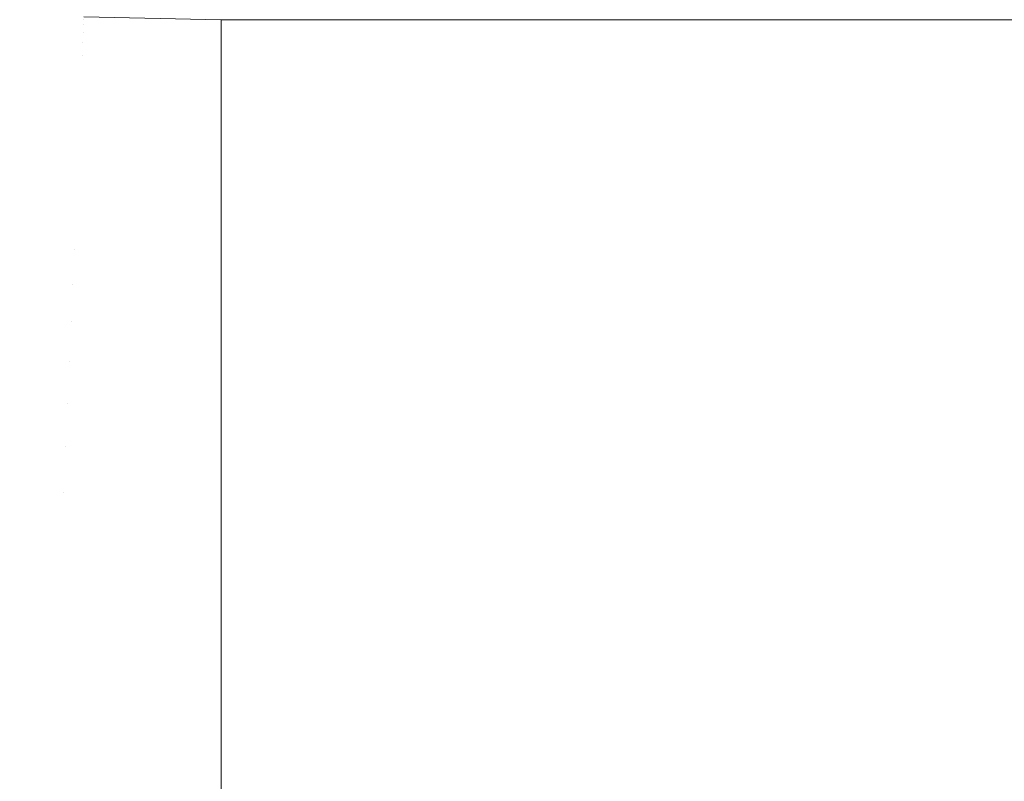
# Model space of a CAD drawing. Header units: centimetres. Extents: x -26 to 27.3, y 37.2 to 39.
# Tile 114 of 256: x -7.8722 to -7.8113, y 37.4531 to 37.5001. Entities that reach past the tile are written whole.
import ezdxf

# ---------------------------------------------------------------- set-up
doc = ezdxf.new("R2010")
doc.units = ezdxf.units.CM
doc.header["$LTSCALE"] = 2.54
doc.layers.add('Lucido design-1', color=7, linetype='Continuous')

# ---------------------------------------------------------------- blocks, each defined once
blk = doc.blocks.new('Gruppo-6-1')
at = {"color": 7, "linetype": 'Continuous', "lineweight": 9}
for points in [[(-25.859734, 38.900112, -349.282667), (-25.859734, 37.300112, -349.282667), (27.240266, 37.300112, -349.282667), (27.240266, 38.900112, -349.282667)], [(-25.859734, 38.900112, -373.24943), (-25.859734, 37.300112, -373.24943), (27.240266, 37.300112, -373.24943), (27.240266, 38.900112, -373.24943)], [(9.240266, 37.500112, -349.982667), (-7.859734, 37.500112, -349.982667), (-7.859734, 37.500112, -349.782667), (9.240266, 37.500112, -349.782667)], [(9.240266, 37.500112, -373.94943), (-7.859734, 37.500112, -373.94943), (-7.859734, 37.500112, -373.74943), (9.240266, 37.500112, -373.74943)]]:
    blk.add_3dface(points, dxfattribs=at)
for points, invisible_edges in [([(-7.868243, 37.499797, -349.992612), (-7.876737, 37.500339, -349.992612), (-7.87671, 37.500655, -349.988627), (-7.868229, 37.500115, -349.988627)], 15), ([(-7.868243, 37.499797, -373.959375), (-7.876737, 37.500339, -373.959375), (-7.87671, 37.500655, -373.95539), (-7.868229, 37.500115, -373.95539)], 15), ([(-7.868263, 37.49932, -349.996586), (-7.876777, 37.499863, -349.996586), (-7.876737, 37.500339, -349.992612), (-7.868243, 37.499797, -349.992612)], 15), ([(-7.868263, 37.49932, -373.963349), (-7.876777, 37.499863, -373.963349), (-7.876737, 37.500339, -373.959375), (-7.868243, 37.499797, -373.959375)], 15), ([(-7.868243, 37.499797, -349.992612), (-7.868229, 37.500115, -349.988627), (-7.859734, 37.499934, -349.988627), (-7.859734, 37.499714, -349.991381)], 11), ([(-7.868243, 37.499797, -373.959375), (-7.868229, 37.500115, -373.95539), (-7.859734, 37.499934, -373.95539), (-7.859734, 37.499714, -373.958144)], 11), ([(-7.868229, 37.500115, -349.988627), (-7.868223, 37.500273, -349.984639), (-7.859734, 37.500093, -349.984639), (-7.859734, 37.499998, -349.987028)], 11), ([(-7.868229, 37.500115, -373.95539), (-7.868223, 37.500273, -373.951402), (-7.859734, 37.500093, -373.951402), (-7.859734, 37.499998, -373.953791)], 11), ([(-7.859734, 37.499998, -349.987028), (-7.859734, 37.499934, -349.988627), (-7.868229, 37.500115, -349.988627)], 10), ([(-7.859734, 37.499998, -373.953791), (-7.859734, 37.499934, -373.95539), (-7.868229, 37.500115, -373.95539)], 10), ([(-7.859734, 37.500093, -349.984639), (-7.868223, 37.500273, -349.984639), (-7.868222, 37.500292, -349.982667), (-7.859734, 37.500112, -349.982667)], 3), ([(-7.859734, 37.500093, -373.951402), (-7.868223, 37.500273, -373.951402), (-7.868222, 37.500292, -373.94943), (-7.859734, 37.500112, -373.94943)], 3), ([(9.240266, 37.500113, -373.748885), (9.240266, 37.500112, -373.74943), (-7.859734, 37.500112, -373.74943), (-7.859734, 37.500113, -373.748885)], 8), ([(-7.859734, 37.500093, -349.984639), (-7.859734, 37.500112, -349.982667), (9.240266, 37.500112, -349.982667), (9.240266, 37.500093, -349.984639)], 8), ([(-7.859734, 37.500093, -373.951402), (-7.859734, 37.500112, -373.94943), (9.240266, 37.500112, -373.94943), (9.240266, 37.500093, -373.951402)], 8), ([(9.240266, 37.500093, -349.984639), (9.240266, 37.499998, -349.987028), (-7.859734, 37.499998, -349.987028), (-7.859734, 37.500093, -349.984639)], 10), ([(9.240266, 37.500093, -373.951402), (9.240266, 37.499998, -373.953791), (-7.859734, 37.499998, -373.953791), (-7.859734, 37.500093, -373.951402)], 10), ([(-7.859734, 37.499934, -349.988627), (-7.859734, 37.499998, -349.987028), (9.240266, 37.499998, -349.987028), (9.240266, 37.499934, -349.988627)], 10), ([(-7.859734, 37.499934, -373.95539), (-7.859734, 37.499998, -373.953791), (9.240266, 37.499998, -373.953791), (9.240266, 37.499934, -373.95539)], 10), ([(9.240266, 37.499934, -349.988627), (9.240266, 37.499714, -349.991381), (-7.859734, 37.499714, -349.991381), (-7.859734, 37.499934, -349.988627)], 10), ([(9.240266, 37.499934, -373.95539), (9.240266, 37.499714, -373.958144), (-7.859734, 37.499714, -373.958144), (-7.859734, 37.499934, -373.95539)], 10), ([(-7.86829, 37.498683, -350.000543), (-7.876831, 37.499227, -350.000543), (-7.876777, 37.499863, -349.996586), (-7.868263, 37.49932, -349.996586)], 15), ([(-7.86829, 37.498683, -373.967306), (-7.876831, 37.499227, -373.967306), (-7.876777, 37.499863, -373.963349), (-7.868263, 37.49932, -373.963349)], 15), ([(-7.86829, 37.498683, -350.000543), (-7.868263, 37.49932, -349.996586), (-7.859734, 37.499139, -349.996586), (-7.859734, 37.498584, -350.00003)], 11), ([(-7.86829, 37.498683, -373.967306), (-7.868263, 37.49932, -373.963349), (-7.859734, 37.499139, -373.963349), (-7.859734, 37.498584, -373.966793)], 11), ([(-7.868263, 37.49932, -349.996586), (-7.868243, 37.499797, -349.992612), (-7.859734, 37.499616, -349.992612), (-7.859734, 37.499243, -349.995718)], 11), ([(-7.868263, 37.49932, -373.963349), (-7.868243, 37.499797, -373.959375), (-7.859734, 37.499616, -373.959375), (-7.859734, 37.499243, -373.962481)], 11), ([(-7.859734, 37.499243, -349.995718), (-7.859734, 37.499139, -349.996586), (-7.868263, 37.49932, -349.996586)], 10), ([(-7.859734, 37.499243, -373.962481), (-7.859734, 37.499139, -373.963349), (-7.868263, 37.49932, -373.963349)], 10), ([(-7.859734, 37.499714, -349.991381), (-7.859734, 37.499616, -349.992612), (-7.868243, 37.499797, -349.992612)], 10), ([(-7.859734, 37.499714, -373.958144), (-7.859734, 37.499616, -373.959375), (-7.868243, 37.499797, -373.959375)], 10), ([(-7.859734, 37.499616, -349.992612), (-7.859734, 37.499714, -349.991381), (9.240266, 37.499714, -349.991381), (9.240266, 37.499616, -349.992612)], 10), ([(-7.859734, 37.499616, -373.959375), (-7.859734, 37.499714, -373.958144), (9.240266, 37.499714, -373.958144), (9.240266, 37.499616, -373.959375)], 10), ([(9.240266, 37.499616, -349.992612), (9.240266, 37.499243, -349.995718), (-7.859734, 37.499243, -349.995718), (-7.859734, 37.499616, -349.992612)], 10), ([(9.240266, 37.499616, -373.959375), (9.240266, 37.499243, -373.962481), (-7.859734, 37.499243, -373.962481), (-7.859734, 37.499616, -373.959375)], 10), ([(-7.868324, 37.497887, -350.004477), (-7.876899, 37.498434, -350.004477), (-7.876831, 37.499227, -350.000543), (-7.86829, 37.498683, -350.000543)], 15), ([(-7.868324, 37.497887, -373.97124), (-7.876899, 37.498434, -373.97124), (-7.876831, 37.499227, -373.967306), (-7.86829, 37.498683, -373.967306)], 15), ([(-7.859734, 37.499139, -349.996586), (-7.859734, 37.499243, -349.995718), (9.240266, 37.499243, -349.995718), (9.240266, 37.499139, -349.996586)], 10), ([(-7.859734, 37.499139, -373.963349), (-7.859734, 37.499243, -373.962481), (9.240266, 37.499243, -373.962481), (9.240266, 37.499139, -373.963349)], 10), ([(9.240266, 37.499139, -349.996586), (9.240266, 37.498584, -350.00003), (-7.859734, 37.498584, -350.00003), (-7.859734, 37.499139, -349.996586)], 10), ([(9.240266, 37.499139, -373.963349), (9.240266, 37.498584, -373.966793), (-7.859734, 37.498584, -373.966793), (-7.859734, 37.499139, -373.963349)], 10), ([(-7.868365, 37.496933, -350.00838), (-7.87698, 37.497482, -350.00838), (-7.876899, 37.498434, -350.004477), (-7.868324, 37.497887, -350.004477)], 15), ([(-7.868365, 37.496933, -373.975143), (-7.87698, 37.497482, -373.975143), (-7.876899, 37.498434, -373.97124), (-7.868324, 37.497887, -373.97124)], 15), ([(-7.868324, 37.497887, -350.004477), (-7.86829, 37.498683, -350.000543), (-7.859734, 37.498501, -350.000543), (-7.859734, 37.497738, -350.00431)], 11), ([(-7.868324, 37.497887, -373.97124), (-7.86829, 37.498683, -373.967306), (-7.859734, 37.498501, -373.967306), (-7.859734, 37.497738, -373.971073)], 11), ([(-7.859734, 37.498584, -350.00003), (-7.859734, 37.498501, -350.000543), (-7.86829, 37.498683, -350.000543)], 10), ([(-7.859734, 37.498584, -373.966793), (-7.859734, 37.498501, -373.967306), (-7.86829, 37.498683, -373.967306)], 10), ([(-7.859734, 37.498501, -350.000543), (-7.859734, 37.498584, -350.00003), (9.240266, 37.498584, -350.00003), (9.240266, 37.498501, -350.000543)], 10), ([(-7.859734, 37.498501, -373.967306), (-7.859734, 37.498584, -373.966793), (9.240266, 37.498584, -373.966793), (9.240266, 37.498501, -373.967306)], 10), ([(9.240266, 37.498501, -350.000543), (9.240266, 37.497738, -350.00431), (-7.859734, 37.497738, -350.00431), (-7.859734, 37.498501, -350.000543)], 10), ([(9.240266, 37.498501, -373.967306), (9.240266, 37.497738, -373.971073), (-7.859734, 37.497738, -373.971073), (-7.859734, 37.498501, -373.967306)], 10), ([(-7.868412, 37.495821, -350.012247), (-7.877074, 37.496374, -350.012247), (-7.87698, 37.497482, -350.00838), (-7.868365, 37.496933, -350.00838)], 15), ([(-7.868412, 37.495821, -373.97901), (-7.877074, 37.496374, -373.97901), (-7.87698, 37.497482, -373.975143), (-7.868365, 37.496933, -373.975143)], 15), ([(-7.859734, 37.49675, -350.00838), (-7.868365, 37.496933, -350.00838), (-7.868324, 37.497887, -350.004477), (-7.859734, 37.497705, -350.004477)], 7), ([(-7.859734, 37.49675, -373.975143), (-7.868365, 37.496933, -373.975143), (-7.868324, 37.497887, -373.97124), (-7.859734, 37.497705, -373.97124)], 7), ([(-7.859734, 37.497738, -350.00431), (-7.859734, 37.497705, -350.004477), (-7.868324, 37.497887, -350.004477)], 10), ([(-7.859734, 37.497738, -373.971073), (-7.859734, 37.497705, -373.97124), (-7.868324, 37.497887, -373.97124)], 10), ([(-7.859734, 37.497705, -350.004477), (-7.859734, 37.497738, -350.00431), (9.240266, 37.497738, -350.00431), (9.240266, 37.497705, -350.004477)], 10), ([(-7.859734, 37.497705, -373.97124), (-7.859734, 37.497738, -373.971073), (9.240266, 37.497738, -373.971073), (9.240266, 37.497705, -373.97124)], 10), ([(9.240266, 37.497705, -350.004477), (9.240266, 37.49675, -350.00838), (-7.859734, 37.49675, -350.00838), (-7.859734, 37.497705, -350.004477)], 10), ([(9.240266, 37.497705, -373.97124), (9.240266, 37.49675, -373.975143), (-7.859734, 37.49675, -373.975143), (-7.859734, 37.497705, -373.97124)], 10), ([(-7.859734, 37.496701, -350.008548), (-7.859734, 37.495637, -350.012247), (-7.868412, 37.495821, -350.012247), (-7.868365, 37.496933, -350.00838)], 14), ([(-7.859734, 37.496701, -373.975311), (-7.859734, 37.495637, -373.97901), (-7.868412, 37.495821, -373.97901), (-7.868365, 37.496933, -373.975143)], 14), ([(-7.868365, 37.496933, -350.00838), (-7.859734, 37.49675, -350.00838), (-7.859734, 37.496701, -350.008548)], 9), ([(-7.868365, 37.496933, -373.975143), (-7.859734, 37.49675, -373.975143), (-7.859734, 37.496701, -373.975311)], 9), ([(-7.868466, 37.494554, -350.01607), (-7.877182, 37.495109, -350.01607), (-7.877074, 37.496374, -350.012247), (-7.868412, 37.495821, -350.012247)], 15), ([(-7.868466, 37.494554, -373.982833), (-7.877182, 37.495109, -373.982833), (-7.877074, 37.496374, -373.97901), (-7.868412, 37.495821, -373.97901)], 15), ([(9.240266, 37.49675, -350.00838), (9.240266, 37.496701, -350.008548), (-7.859734, 37.496701, -350.008548), (-7.859734, 37.49675, -350.00838)], 10), ([(9.240266, 37.49675, -373.975143), (9.240266, 37.496701, -373.975311), (-7.859734, 37.496701, -373.975311), (-7.859734, 37.49675, -373.975143)], 10), ([(-7.859734, 37.495637, -350.012247), (-7.859734, 37.496701, -350.008548), (9.240266, 37.496701, -350.008548), (9.240266, 37.495637, -350.012247)], 10), ([(-7.859734, 37.495637, -373.97901), (-7.859734, 37.496701, -373.975311), (9.240266, 37.496701, -373.975311), (9.240266, 37.495637, -373.97901)], 10), ([(-7.859734, 37.495475, -350.012734), (-7.859734, 37.494368, -350.01607), (-7.868466, 37.494554, -350.01607), (-7.868412, 37.495821, -350.012247)], 14), ([(-7.859734, 37.495475, -373.979497), (-7.859734, 37.494368, -373.982833), (-7.868466, 37.494554, -373.982833), (-7.868412, 37.495821, -373.97901)], 14), ([(-7.868412, 37.495821, -350.012247), (-7.859734, 37.495637, -350.012247), (-7.859734, 37.495475, -350.012734)], 9), ([(-7.868412, 37.495821, -373.97901), (-7.859734, 37.495637, -373.97901), (-7.859734, 37.495475, -373.979497)], 9), ([(-7.868526, 37.493131, -350.019843), (-7.877303, 37.493691, -350.019843), (-7.877182, 37.495109, -350.01607), (-7.868466, 37.494554, -350.01607)], 15), ([(-7.868526, 37.493131, -373.986606), (-7.877303, 37.493691, -373.986606), (-7.877182, 37.495109, -373.982833), (-7.868466, 37.494554, -373.982833)], 15), ([(9.240266, 37.495637, -350.012247), (9.240266, 37.495475, -350.012734), (-7.859734, 37.495475, -350.012734), (-7.859734, 37.495637, -350.012247)], 10), ([(9.240266, 37.495637, -373.97901), (9.240266, 37.495475, -373.979497), (-7.859734, 37.495475, -373.979497), (-7.859734, 37.495637, -373.97901)], 10), ([(-7.859734, 37.494368, -350.01607), (-7.859734, 37.495475, -350.012734), (9.240266, 37.495475, -350.012734), (9.240266, 37.494368, -350.01607)], 10), ([(-7.859734, 37.494368, -373.982833), (-7.859734, 37.495475, -373.979497), (9.240266, 37.495475, -373.979497), (9.240266, 37.494368, -373.982833)], 10), ([(-7.859734, 37.494069, -350.016864), (-7.859734, 37.492945, -350.019843), (-7.868526, 37.493131, -350.019843), (-7.868466, 37.494554, -350.01607)], 14), ([(-7.859734, 37.494069, -373.983627), (-7.859734, 37.492945, -373.986606), (-7.868526, 37.493131, -373.986606), (-7.868466, 37.494554, -373.982833)], 14), ([(-7.868466, 37.494554, -350.01607), (-7.859734, 37.494368, -350.01607), (-7.859734, 37.494069, -350.016864)], 9), ([(-7.868466, 37.494554, -373.982833), (-7.859734, 37.494368, -373.982833), (-7.859734, 37.494069, -373.983627)], 9), ([(9.240266, 37.494368, -350.01607), (9.240266, 37.494069, -350.016864), (-7.859734, 37.494069, -350.016864), (-7.859734, 37.494368, -350.01607)], 10), ([(9.240266, 37.494368, -373.982833), (9.240266, 37.494069, -373.983627), (-7.859734, 37.494069, -373.983627), (-7.859734, 37.494368, -373.982833)], 10), ([(-7.859734, 37.492945, -350.019843), (-7.859734, 37.494069, -350.016864), (9.240266, 37.494069, -350.016864), (9.240266, 37.492945, -350.019843)], 10), ([(-7.859734, 37.492945, -373.986606), (-7.859734, 37.494069, -373.983627), (9.240266, 37.494069, -373.983627), (9.240266, 37.492945, -373.986606)], 10), ([(-7.868593, 37.491556, -350.02356), (-7.877436, 37.49212, -350.02356), (-7.877303, 37.493691, -350.019843), (-7.868526, 37.493131, -350.019843)], 15), ([(-7.868593, 37.491556, -373.990324), (-7.877436, 37.49212, -373.990324), (-7.877303, 37.493691, -373.986606), (-7.868526, 37.493131, -373.986606)], 15), ([(-7.859734, 37.492484, -350.020928), (-7.859734, 37.491368, -350.02356), (-7.868593, 37.491556, -350.02356), (-7.868526, 37.493131, -350.019843)], 14), ([(-7.859734, 37.492484, -373.987691), (-7.859734, 37.491368, -373.990324), (-7.868593, 37.491556, -373.990324), (-7.868526, 37.493131, -373.986606)], 14), ([(-7.868526, 37.493131, -350.019843), (-7.859734, 37.492945, -350.019843), (-7.859734, 37.492484, -350.020928)], 9), ([(-7.868526, 37.493131, -373.986606), (-7.859734, 37.492945, -373.986606), (-7.859734, 37.492484, -373.987691)], 9), ([(9.240266, 37.492945, -350.019843), (9.240266, 37.492484, -350.020928), (-7.859734, 37.492484, -350.020928), (-7.859734, 37.492945, -350.019843)], 10), ([(9.240266, 37.492945, -373.986606), (9.240266, 37.492484, -373.987691), (-7.859734, 37.492484, -373.987691), (-7.859734, 37.492945, -373.986606)], 10), ([(-7.868666, 37.489831, -350.027215), (-7.877583, 37.490399, -350.027215), (-7.877436, 37.49212, -350.02356), (-7.868593, 37.491556, -350.02356)], 15), ([(-7.868666, 37.489831, -373.993978), (-7.877583, 37.490399, -373.993978), (-7.877436, 37.49212, -373.990324), (-7.868593, 37.491556, -373.990324)], 15), ([(-7.859734, 37.491368, -350.02356), (-7.859734, 37.492484, -350.020928), (9.240266, 37.492484, -350.020928), (9.240266, 37.491368, -350.02356)], 10), ([(-7.859734, 37.491368, -373.990324), (-7.859734, 37.492484, -373.987691), (9.240266, 37.492484, -373.987691), (9.240266, 37.491368, -373.990324)], 10), ([(-7.859734, 37.490726, -350.02492), (-7.859734, 37.489641, -350.027215), (-7.868666, 37.489831, -350.027215), (-7.868593, 37.491556, -350.02356)], 14), ([(-7.859734, 37.490726, -373.991683), (-7.859734, 37.489641, -373.993978), (-7.868666, 37.489831, -373.993978), (-7.868593, 37.491556, -373.990324)], 14), ([(-7.868593, 37.491556, -350.02356), (-7.859734, 37.491368, -350.02356), (-7.859734, 37.490726, -350.02492)], 9), ([(-7.868593, 37.491556, -373.990324), (-7.859734, 37.491368, -373.990324), (-7.859734, 37.490726, -373.991683)], 9), ([(9.240266, 37.491368, -350.02356), (9.240266, 37.490726, -350.02492), (-7.859734, 37.490726, -350.02492), (-7.859734, 37.491368, -350.02356)], 10), ([(9.240266, 37.491368, -373.990324), (9.240266, 37.490726, -373.991683), (-7.859734, 37.490726, -373.991683), (-7.859734, 37.491368, -373.990324)], 10), ([(-7.868746, 37.487957, -350.030801), (-7.877742, 37.48853, -350.030801), (-7.877583, 37.490399, -350.027215), (-7.868666, 37.489831, -350.027215)], 15), ([(-7.868746, 37.487957, -373.997564), (-7.877742, 37.48853, -373.997564), (-7.877583, 37.490399, -373.993978), (-7.868666, 37.489831, -373.993978)], 15), ([(-7.859734, 37.489641, -350.027215), (-7.859734, 37.490726, -350.02492), (9.240266, 37.490726, -350.02492), (9.240266, 37.489641, -350.027215)], 10), ([(-7.859734, 37.489641, -373.993978), (-7.859734, 37.490726, -373.991683), (9.240266, 37.490726, -373.991683), (9.240266, 37.489641, -373.993978)], 10), ([(-7.859734, 37.488795, -350.028832), (-7.859734, 37.487765, -350.030801), (-7.868746, 37.487957, -350.030801), (-7.868666, 37.489831, -350.027215)], 14), ([(-7.859734, 37.488795, -373.995595), (-7.859734, 37.487765, -373.997564), (-7.868746, 37.487957, -373.997564), (-7.868666, 37.489831, -373.993978)], 14), ([(-7.868666, 37.489831, -350.027215), (-7.859734, 37.489641, -350.027215), (-7.859734, 37.488795, -350.028832)], 9), ([(-7.868666, 37.489831, -373.993978), (-7.859734, 37.489641, -373.993978), (-7.859734, 37.488795, -373.995595)], 9), ([(9.240266, 37.489641, -350.027215), (9.240266, 37.488795, -350.028832), (-7.859734, 37.488795, -350.028832), (-7.859734, 37.489641, -350.027215)], 10), ([(9.240266, 37.489641, -373.993978), (9.240266, 37.488795, -373.995595), (-7.859734, 37.488795, -373.995595), (-7.859734, 37.489641, -373.993978)], 10), ([(-7.868832, 37.485937, -350.034311), (-7.877913, 37.486516, -350.034311), (-7.877742, 37.48853, -350.030801), (-7.868746, 37.487957, -350.030801)], 15), ([(-7.868832, 37.485937, -374.001074), (-7.877913, 37.486516, -374.001074), (-7.877742, 37.48853, -373.997564), (-7.868746, 37.487957, -373.997564)], 15), ([(-7.859734, 37.487765, -350.030801), (-7.859734, 37.488795, -350.028832), (9.240266, 37.488795, -350.028832), (9.240266, 37.487765, -350.030801)], 10), ([(-7.859734, 37.487765, -373.997564), (-7.859734, 37.488795, -373.995595), (9.240266, 37.488795, -373.995595), (9.240266, 37.487765, -373.997564)], 10), ([(-7.868832, 37.485937, -350.034311), (-7.868746, 37.487957, -350.030801), (-7.859734, 37.487765, -350.030801), (-7.859734, 37.486697, -350.032656)], 11), ([(-7.868832, 37.485937, -374.001074), (-7.868746, 37.487957, -373.997564), (-7.859734, 37.487765, -373.997564), (-7.859734, 37.486697, -373.99942)], 11), ([(9.240266, 37.487765, -350.030801), (9.240266, 37.486697, -350.032656), (-7.859734, 37.486697, -350.032656), (-7.859734, 37.487765, -350.030801)], 10), ([(9.240266, 37.487765, -373.997564), (9.240266, 37.486697, -373.99942), (-7.859734, 37.486697, -373.99942), (-7.859734, 37.487765, -373.997564)], 10), ([(-7.868924, 37.483775, -350.037741), (-7.878097, 37.48436, -350.037741), (-7.877913, 37.486516, -350.034311), (-7.868832, 37.485937, -350.034311)], 15), ([(-7.868924, 37.483775, -374.004504), (-7.878097, 37.48436, -374.004504), (-7.877913, 37.486516, -374.001074), (-7.868832, 37.485937, -374.001074)], 15), ([(-7.859734, 37.486697, -350.032656), (-7.859734, 37.485744, -350.034311), (-7.868832, 37.485937, -350.034311)], 10), ([(-7.859734, 37.486697, -373.99942), (-7.859734, 37.485744, -374.001074), (-7.868832, 37.485937, -374.001074)], 10), ([(-7.859734, 37.485744, -350.034311), (-7.859734, 37.486697, -350.032656), (9.240266, 37.486697, -350.032656), (9.240266, 37.485744, -350.034311)], 10), ([(-7.859734, 37.485744, -374.001074), (-7.859734, 37.486697, -373.99942), (9.240266, 37.486697, -373.99942), (9.240266, 37.485744, -374.001074)], 10), ([(-7.868924, 37.483775, -350.037741), (-7.868832, 37.485937, -350.034311), (-7.859734, 37.485744, -350.034311), (-7.859734, 37.484435, -350.036386)], 11), ([(-7.868924, 37.483775, -374.004504), (-7.868832, 37.485937, -374.001074), (-7.859734, 37.485744, -374.001074), (-7.859734, 37.484435, -374.003149)], 11), ([(9.240266, 37.485744, -350.034311), (9.240266, 37.484435, -350.036386), (-7.859734, 37.484435, -350.036386), (-7.859734, 37.485744, -350.034311)], 10), ([(9.240266, 37.485744, -374.001074), (9.240266, 37.484435, -374.003149), (-7.859734, 37.484435, -374.003149), (-7.859734, 37.485744, -374.001074)], 10), ([(-7.869021, 37.481473, -350.041082), (-7.878292, 37.482065, -350.041082), (-7.878097, 37.48436, -350.037741), (-7.868924, 37.483775, -350.037741)], 15), ([(-7.869021, 37.481473, -374.007845), (-7.878292, 37.482065, -374.007845), (-7.878097, 37.48436, -374.004504), (-7.868924, 37.483775, -374.004504)], 15), ([(-7.859734, 37.484435, -350.036386), (-7.859734, 37.48358, -350.037741), (-7.868924, 37.483775, -350.037741)], 10), ([(-7.859734, 37.484435, -374.003149), (-7.859734, 37.48358, -374.004504), (-7.868924, 37.483775, -374.004504)], 10), ([(-7.859734, 37.48358, -350.037741), (-7.859734, 37.484435, -350.036386), (9.240266, 37.484435, -350.036386), (9.240266, 37.48358, -350.037741)], 10), ([(-7.859734, 37.48358, -374.004504), (-7.859734, 37.484435, -374.003149), (9.240266, 37.484435, -374.003149), (9.240266, 37.48358, -374.004504)], 10), ([(-7.869021, 37.481473, -350.041082), (-7.868924, 37.483775, -350.037741), (-7.859734, 37.48358, -350.037741), (-7.859734, 37.482012, -350.040014)], 11), ([(-7.869021, 37.481473, -374.007845), (-7.868924, 37.483775, -374.004504), (-7.859734, 37.48358, -374.004504), (-7.859734, 37.482012, -374.006777)], 11), ([(9.240266, 37.48358, -350.037741), (9.240266, 37.482012, -350.040014), (-7.859734, 37.482012, -350.040014), (-7.859734, 37.48358, -350.037741)], 10), ([(9.240266, 37.48358, -374.004504), (9.240266, 37.482012, -374.006777), (-7.859734, 37.482012, -374.006777), (-7.859734, 37.48358, -374.004504)], 10), ([(-7.869126, 37.478998, -350.044379), (-7.878502, 37.479596, -350.044379), (-7.878292, 37.482065, -350.041082), (-7.869021, 37.481473, -350.041082)], 15), ([(-7.869126, 37.478998, -374.011142), (-7.878502, 37.479596, -374.011142), (-7.878292, 37.482065, -374.007845), (-7.869021, 37.481473, -374.007845)], 15), ([(-7.859734, 37.482012, -350.040014), (-7.859734, 37.481276, -350.041082), (-7.869021, 37.481473, -350.041082)], 10), ([(-7.859734, 37.482012, -374.006777), (-7.859734, 37.481276, -374.007845), (-7.869021, 37.481473, -374.007845)], 10), ([(-7.859734, 37.481276, -350.041082), (-7.859734, 37.482012, -350.040014), (9.240266, 37.482012, -350.040014), (9.240266, 37.481276, -350.041082)], 10), ([(-7.859734, 37.481276, -374.007845), (-7.859734, 37.482012, -374.006777), (9.240266, 37.482012, -374.006777), (9.240266, 37.481276, -374.007845)], 10), ([(-7.869126, 37.478998, -350.044379), (-7.869021, 37.481473, -350.041082), (-7.859734, 37.481276, -350.041082), (-7.859734, 37.479434, -350.043533)], 11), ([(-7.869126, 37.478998, -374.011142), (-7.869021, 37.481473, -374.007845), (-7.859734, 37.481276, -374.007845), (-7.859734, 37.479434, -374.010296)], 11), ([(9.240266, 37.481276, -350.041082), (9.240266, 37.479434, -350.043533), (-7.859734, 37.479434, -350.043533), (-7.859734, 37.481276, -350.041082)], 10), ([(9.240266, 37.481276, -374.007845), (9.240266, 37.479434, -374.010296), (-7.859734, 37.479434, -374.010296), (-7.859734, 37.481276, -374.007845)], 10), ([(-7.869236, 37.476426, -350.047528), (-7.878721, 37.477031, -350.047528), (-7.878502, 37.479596, -350.044379), (-7.869126, 37.478998, -350.044379)], 15), ([(-7.869236, 37.476426, -374.014291), (-7.878721, 37.477031, -374.014291), (-7.878502, 37.479596, -374.011142), (-7.869126, 37.478998, -374.011142)], 15), ([(-7.859734, 37.479434, -350.043533), (-7.859734, 37.478799, -350.044379), (-7.869126, 37.478998, -350.044379)], 10), ([(-7.859734, 37.479434, -374.010296), (-7.859734, 37.478799, -374.011142), (-7.869126, 37.478998, -374.011142)], 10), ([(-7.859734, 37.478799, -350.044379), (-7.859734, 37.479434, -350.043533), (9.240266, 37.479434, -350.043533), (9.240266, 37.478799, -350.044379)], 10), ([(-7.859734, 37.478799, -374.011142), (-7.859734, 37.479434, -374.010296), (9.240266, 37.479434, -374.010296), (9.240266, 37.478799, -374.011142)], 10), ([(-7.869236, 37.476426, -350.047528), (-7.869126, 37.478998, -350.044379), (-7.859734, 37.478799, -350.044379), (-7.859734, 37.476707, -350.046937)], 11), ([(-7.869236, 37.476426, -374.014291), (-7.869126, 37.478998, -374.011142), (-7.859734, 37.478799, -374.011142), (-7.859734, 37.476707, -374.013701)], 11), ([(9.240266, 37.478799, -350.044379), (9.240266, 37.476707, -350.046937), (-7.859734, 37.476707, -350.046937), (-7.859734, 37.478799, -350.044379)], 10), ([(9.240266, 37.478799, -374.011142), (9.240266, 37.476707, -374.013701), (-7.859734, 37.476707, -374.013701), (-7.859734, 37.478799, -374.011142)], 10), ([(-7.869351, 37.473725, -350.050572), (-7.87895, 37.474337, -350.050572), (-7.878721, 37.477031, -350.047528), (-7.869236, 37.476426, -350.047528)], 15), ([(-7.869351, 37.473725, -374.017335), (-7.87895, 37.474337, -374.017335), (-7.878721, 37.477031, -374.014291), (-7.869236, 37.476426, -374.014291)], 15), ([(-7.869351, 37.473725, -350.050572), (-7.869236, 37.476426, -350.047528), (-7.859734, 37.476224, -350.047528), (-7.859734, 37.473833, -350.05022)], 11), ([(-7.869351, 37.473725, -374.017335), (-7.869236, 37.476426, -374.014291), (-7.859734, 37.476224, -374.014291), (-7.859734, 37.473833, -374.016983)], 11), ([(-7.859734, 37.476707, -350.046937), (-7.859734, 37.476224, -350.047528), (-7.869236, 37.476426, -350.047528)], 10), ([(-7.859734, 37.476707, -374.013701), (-7.859734, 37.476224, -374.014291), (-7.869236, 37.476426, -374.014291)], 10), ([(-7.859734, 37.476224, -350.047528), (-7.859734, 37.476707, -350.046937), (9.240266, 37.476707, -350.046937), (9.240266, 37.476224, -350.047528)], 10), ([(-7.859734, 37.476224, -374.014291), (-7.859734, 37.476707, -374.013701), (9.240266, 37.476707, -374.013701), (9.240266, 37.476224, -374.014291)], 10), ([(9.240266, 37.476224, -350.047528), (9.240266, 37.473833, -350.05022), (-7.859734, 37.473833, -350.05022), (-7.859734, 37.476224, -350.047528)], 10), ([(9.240266, 37.476224, -374.014291), (9.240266, 37.473833, -374.016983), (-7.859734, 37.473833, -374.016983), (-7.859734, 37.476224, -374.014291)], 10), ([(-7.869471, 37.4709, -350.053507), (-7.87919, 37.471519, -350.053507), (-7.87895, 37.474337, -350.050572), (-7.869351, 37.473725, -350.050572)], 15), ([(-7.869471, 37.4709, -374.02027), (-7.87919, 37.471519, -374.02027), (-7.87895, 37.474337, -374.017335), (-7.869351, 37.473725, -374.017335)], 15), ([(-7.859734, 37.473833, -350.05022), (-7.859734, 37.473521, -350.050572), (-7.869351, 37.473725, -350.050572)], 10), ([(-7.859734, 37.473833, -374.016983), (-7.859734, 37.473521, -374.017335), (-7.869351, 37.473725, -374.017335)], 10), ([(-7.859734, 37.473521, -350.050572), (-7.859734, 37.473833, -350.05022), (9.240266, 37.473833, -350.05022), (9.240266, 37.473521, -350.050572)], 10), ([(-7.859734, 37.473521, -374.017335), (-7.859734, 37.473833, -374.016983), (9.240266, 37.473833, -374.016983), (9.240266, 37.473521, -374.017335)], 10), ([(-7.869471, 37.4709, -350.053507), (-7.869351, 37.473725, -350.050572), (-7.859734, 37.473521, -350.050572), (-7.859734, 37.47082, -350.053375)], 11), ([(-7.869471, 37.4709, -374.02027), (-7.869351, 37.473725, -374.017335), (-7.859734, 37.473521, -374.017335), (-7.859734, 37.47082, -374.020138)], 11), ([(9.240266, 37.473521, -350.050572), (9.240266, 37.47082, -350.053375), (-7.859734, 37.47082, -350.053375), (-7.859734, 37.473521, -350.050572)], 10), ([(9.240266, 37.473521, -374.017335), (9.240266, 37.47082, -374.020138), (-7.859734, 37.47082, -374.020138), (-7.859734, 37.473521, -374.017335)], 10), ([(-7.869596, 37.467954, -350.056326), (-7.87944, 37.468582, -350.056326), (-7.87919, 37.471519, -350.053507), (-7.869471, 37.4709, -350.053507)], 15), ([(-7.869596, 37.467954, -374.02309), (-7.87944, 37.468582, -374.02309), (-7.87919, 37.471519, -374.02027), (-7.869471, 37.4709, -374.02027)], 15), ([(-7.859734, 37.467745, -350.056326), (-7.869596, 37.467954, -350.056326), (-7.869471, 37.4709, -350.053507), (-7.859734, 37.470693, -350.053507)], 7), ([(-7.859734, 37.467745, -374.02309), (-7.869596, 37.467954, -374.02309), (-7.869471, 37.4709, -374.02027), (-7.859734, 37.470693, -374.02027)], 7), ([(-7.859734, 37.47082, -350.053375), (-7.859734, 37.470693, -350.053507), (-7.869471, 37.4709, -350.053507)], 10), ([(-7.859734, 37.47082, -374.020138), (-7.859734, 37.470693, -374.02027), (-7.869471, 37.4709, -374.02027)], 10), ([(-7.859734, 37.470693, -350.053507), (-7.859734, 37.47082, -350.053375), (9.240266, 37.47082, -350.053375), (9.240266, 37.470693, -350.053507)], 10), ([(-7.859734, 37.470693, -374.02027), (-7.859734, 37.47082, -374.020138), (9.240266, 37.47082, -374.020138), (9.240266, 37.470693, -374.02027)], 10), ([(9.240266, 37.470693, -350.053507), (9.240266, 37.467745, -350.056326), (-7.859734, 37.467745, -350.056326), (-7.859734, 37.470693, -350.053507)], 10), ([(-7.859734, 37.467745, -374.02309), (-7.859734, 37.470693, -374.02027), (9.240266, 37.470693, -374.02027), (9.240266, 37.467745, -374.02309)], 10), ([(-7.869726, 37.464894, -350.059026), (-7.8797, 37.46553, -350.059026), (-7.87944, 37.468582, -350.056326), (-7.869596, 37.467954, -350.056326)], 15), ([(-7.869726, 37.464894, -374.025789), (-7.8797, 37.46553, -374.025789), (-7.87944, 37.468582, -374.02309), (-7.869596, 37.467954, -374.02309)], 15), ([(-7.859734, 37.46767, -350.056393), (-7.859734, 37.464682, -350.059026), (-7.869726, 37.464894, -350.059026), (-7.869596, 37.467954, -350.056326)], 14), ([(-7.859734, 37.46767, -374.023156), (-7.859734, 37.464682, -374.025789), (-7.869726, 37.464894, -374.025789), (-7.869596, 37.467954, -374.02309)], 14), ([(-7.869596, 37.467954, -350.056326), (-7.859734, 37.467745, -350.056326), (-7.859734, 37.46767, -350.056393)], 9), ([(-7.869596, 37.467954, -374.02309), (-7.859734, 37.467745, -374.02309), (-7.859734, 37.46767, -374.023156)], 9), ([(9.240266, 37.467745, -350.056326), (9.240266, 37.46767, -350.056393), (-7.859734, 37.46767, -350.056393), (-7.859734, 37.467745, -350.056326)], 10), ([(9.240266, 37.467745, -374.02309), (9.240266, 37.46767, -374.023156), (-7.859734, 37.46767, -374.023156), (-7.859734, 37.467745, -374.02309)], 10), ([(-7.859734, 37.464682, -350.059026), (-7.859734, 37.46767, -350.056393), (9.240266, 37.46767, -350.056393), (9.240266, 37.464682, -350.059026)], 10), ([(-7.859734, 37.464682, -374.025789), (-7.859734, 37.46767, -374.023156), (9.240266, 37.46767, -374.023156), (9.240266, 37.464682, -374.025789)], 10), ([(-7.86986, 37.461723, -350.061601), (-7.879969, 37.462367, -350.061601), (-7.8797, 37.46553, -350.059026), (-7.869726, 37.464894, -350.059026)], 15), ([(-7.86986, 37.461723, -374.028364), (-7.879969, 37.462367, -374.028364), (-7.8797, 37.46553, -374.025789), (-7.869726, 37.464894, -374.025789)], 15), ([(-7.859734, 37.464386, -350.059266), (-7.859734, 37.461508, -350.061601), (-7.86986, 37.461723, -350.061601), (-7.869726, 37.464894, -350.059026)], 14), ([(-7.859734, 37.464386, -374.026029), (-7.859734, 37.461508, -374.028364), (-7.86986, 37.461723, -374.028364), (-7.869726, 37.464894, -374.025789)], 14), ([(-7.869726, 37.464894, -350.059026), (-7.859734, 37.464682, -350.059026), (-7.859734, 37.464386, -350.059266)], 9), ([(-7.869726, 37.464894, -374.025789), (-7.859734, 37.464682, -374.025789), (-7.859734, 37.464386, -374.026029)], 9), ([(9.240266, 37.464682, -350.059026), (9.240266, 37.464386, -350.059266), (-7.859734, 37.464386, -350.059266), (-7.859734, 37.464682, -350.059026)], 10), ([(9.240266, 37.464682, -374.025789), (9.240266, 37.464386, -374.026029), (-7.859734, 37.464386, -374.026029), (-7.859734, 37.464682, -374.025789)], 10), ([(-7.859734, 37.461508, -350.061601), (-7.859734, 37.464386, -350.059266), (9.240266, 37.464386, -350.059266), (9.240266, 37.461508, -350.061601)], 10), ([(-7.859734, 37.461508, -374.028364), (-7.859734, 37.464386, -374.026029), (9.240266, 37.464386, -374.026029), (9.240266, 37.461508, -374.028364)], 10), ([(-7.87, 37.458446, -350.064046), (-7.880247, 37.459099, -350.064046), (-7.879969, 37.462367, -350.061601), (-7.86986, 37.461723, -350.061601)], 15), ([(-7.87, 37.458446, -374.030809), (-7.880247, 37.459099, -374.030809), (-7.879969, 37.462367, -374.028364), (-7.86986, 37.461723, -374.028364)], 15), ([(-7.859734, 37.460981, -350.061993), (-7.859734, 37.458228, -350.064046), (-7.87, 37.458446, -350.064046), (-7.86986, 37.461723, -350.061601)], 14), ([(-7.859734, 37.460981, -374.028756), (-7.859734, 37.458228, -374.030809), (-7.87, 37.458446, -374.030809), (-7.86986, 37.461723, -374.028364)], 14), ([(-7.86986, 37.461723, -350.061601), (-7.859734, 37.461508, -350.061601), (-7.859734, 37.460981, -350.061993)], 9), ([(-7.86986, 37.461723, -374.028364), (-7.859734, 37.461508, -374.028364), (-7.859734, 37.460981, -374.028756)], 9), ([(9.240266, 37.461508, -350.061601), (9.240266, 37.460981, -350.061993), (-7.859734, 37.460981, -350.061993), (-7.859734, 37.461508, -350.061601)], 10), ([(9.240266, 37.461508, -374.028364), (9.240266, 37.460981, -374.028756), (-7.859734, 37.460981, -374.028756), (-7.859734, 37.461508, -374.028364)], 10), ([(-7.859734, 37.458228, -350.064046), (-7.859734, 37.460981, -350.061993), (9.240266, 37.460981, -350.061993), (9.240266, 37.458228, -350.064046)], 10), ([(-7.859734, 37.458228, -374.030809), (-7.859734, 37.460981, -374.028756), (9.240266, 37.460981, -374.028756), (9.240266, 37.458228, -374.030809)], 10), ([(-7.870143, 37.455069, -350.066356), (-7.880534, 37.455732, -350.066356), (-7.880247, 37.459099, -350.064046), (-7.87, 37.458446, -350.064046)], 15), ([(-7.870143, 37.455069, -374.033119), (-7.880534, 37.455732, -374.033119), (-7.880247, 37.459099, -374.030809), (-7.87, 37.458446, -374.030809)], 15), ([(-7.859734, 37.457461, -350.06457), (-7.859734, 37.454848, -350.066356), (-7.870143, 37.455069, -350.066356), (-7.87, 37.458446, -350.064046)], 14), ([(-7.859734, 37.457461, -374.031333), (-7.859734, 37.454848, -374.033119), (-7.870143, 37.455069, -374.033119), (-7.87, 37.458446, -374.030809)], 14), ([(-7.87, 37.458446, -350.064046), (-7.859734, 37.458228, -350.064046), (-7.859734, 37.457461, -350.06457)], 9), ([(-7.87, 37.458446, -374.030809), (-7.859734, 37.458228, -374.030809), (-7.859734, 37.457461, -374.031333)], 9), ([(9.240266, 37.458228, -350.064046), (9.240266, 37.457461, -350.06457), (-7.859734, 37.457461, -350.06457), (-7.859734, 37.458228, -350.064046)], 10), ([(9.240266, 37.458228, -374.030809), (9.240266, 37.457461, -374.031333), (-7.859734, 37.457461, -374.031333), (-7.859734, 37.458228, -374.030809)], 10), ([(-7.859734, 37.454848, -350.066356), (-7.859734, 37.457461, -350.06457), (9.240266, 37.457461, -350.06457), (9.240266, 37.454848, -350.066356)], 10), ([(-7.859734, 37.454848, -374.033119), (-7.859734, 37.457461, -374.031333), (9.240266, 37.457461, -374.031333), (9.240266, 37.454848, -374.033119)], 10), ([(-7.87029, 37.451597, -350.068529), (-7.880828, 37.452269, -350.068529), (-7.880534, 37.455732, -350.066356), (-7.870143, 37.455069, -350.066356)], 15), ([(-7.87029, 37.451597, -374.035292), (-7.880828, 37.452269, -374.035292), (-7.880534, 37.455732, -374.033119), (-7.870143, 37.455069, -374.033119)], 15), ([(-7.859734, 37.453833, -350.066991), (-7.859734, 37.451373, -350.068529), (-7.87029, 37.451597, -350.068529), (-7.870143, 37.455069, -350.066356)], 14), ([(-7.859734, 37.453833, -374.033754), (-7.859734, 37.451373, -374.035292), (-7.87029, 37.451597, -374.035292), (-7.870143, 37.455069, -374.033119)], 14), ([(-7.870143, 37.455069, -350.066356), (-7.859734, 37.454848, -350.066356), (-7.859734, 37.453833, -350.066991)], 9), ([(-7.870143, 37.455069, -374.033119), (-7.859734, 37.454848, -374.033119), (-7.859734, 37.453833, -374.033754)], 9), ([(9.240266, 37.454848, -350.066356), (9.240266, 37.453833, -350.066991), (-7.859734, 37.453833, -350.066991), (-7.859734, 37.454848, -350.066356)], 10), ([(9.240266, 37.454848, -374.033119), (9.240266, 37.453833, -374.033754), (-7.859734, 37.453833, -374.033754), (-7.859734, 37.454848, -374.033119)], 10), ([(-7.859734, 37.451373, -350.068529), (-7.859734, 37.453833, -350.066991), (9.240266, 37.453833, -350.066991), (9.240266, 37.451373, -350.068529)], 10), ([(-7.859734, 37.451373, -374.035292), (-7.859734, 37.453833, -374.033754), (9.240266, 37.453833, -374.033754), (9.240266, 37.451373, -374.035292)], 10)]:
    blk.add_3dface(points, dxfattribs=dict(at, invisible_edges=invisible_edges))

msp = doc.modelspace()

# ---------------------------------------------------------------- block references
at = {"layer": 'Lucido design-1', "color": 7}
msp.add_blockref('Gruppo-6-1', (0, 0), dxfattribs=at)

doc.saveas('drawing.dxf')
